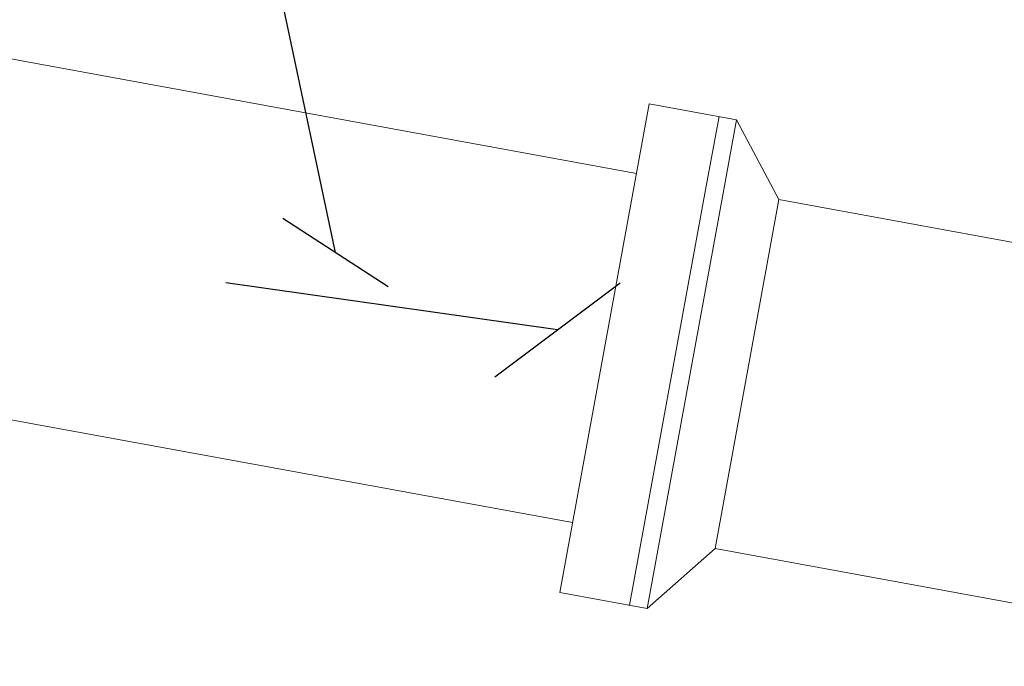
# Model space of a CAD drawing. Header units: metres. Extents: x 1291 to 1934, y 203 to 622.
# Tile 6 of 39: x 1383 to 1405, y 568 to 583. Entities that reach past the tile are written whole.
import ezdxf

# ---------------------------------------------------------------- set-up
doc = ezdxf.new("R2010")
doc.units = ezdxf.units.M
doc.layers.add('COTA', color=1, linetype='Continuous')
doc.layers.add('Hachura', color=10, linetype='Continuous', lineweight=5)
doc.styles.get("Standard").update_dxf_attribs({"font": 'txt.shx'})
doc.dimstyles.new('Copy of ARIAL', dxfattribs={"dimtxt": 1.7, "dimasz": 2, "dimexe": 0.18, "dimexo": 0.625, "dimgap": 0.8, "dimtad": 1, "dimlfac": 0.25, "dimzin": 1, "dimdsep": 46, "dimtxsty": 'Standard', "dimblk1": 'OBLIQUE', "dimblk2": 'OBLIQUE', "dimsah": 1, "dimcen": 2, "dimse1": 1, "dimse2": 1, "dimsd1": 1, "dimsd2": 1, "dimadec": 0, "dimazin": 0, "dimtfac": 1, "dimtmove": 0, "dimatfit": 3, "dimldrblk": 'OBLIQUE', "dimfxl": 1, "dimtolj": 1, "dimtzin": 1, "dimarcsym": 0})

# ---------------------------------------------------------------- blocks, each defined once
blk = doc.blocks.new('_OBLIQUE')
at = {"color": 0, "linetype": 'ByBlock'}
blk.add_line((-0.5, -0.5), (0.5, 0.5), dxfattribs=at)

msp = doc.modelspace()

# ---------------------------------------------------------------- linework, layer by layer
at = {"layer": 'Hachura', "color": 0}
for p, q in [((1382.33493, 581.93717), (1396.82818, 579.28464)), ((1395.09991, 569.84149), (1397.11623, 580.8585)), ((1397.11623, 580.8585), (1399.08355, 580.49844)), ((1398.40204, 578.99659), (1398.69009, 580.57045)), ((1398.79551, 578.92458), (1399.08355, 580.49844)), ((1399.08355, 580.49844), (1400.04084, 578.69666)), ((1396.67377, 569.55344), (1398.40204, 578.99659)), ((1397.06724, 569.48143), (1398.79551, 578.92458)), ((1398.60061, 570.82737), (1400.04084, 578.69666)), ((1398.60061, 570.82737), (1400.04084, 578.69666)), ((1398.60061, 570.82737), (1400.04084, 578.69666)), ((1398.60061, 570.82737), (1400.04084, 578.69666)), ((1400.04084, 578.69666), (1414.53409, 576.04413)), ((1380.89471, 574.06788), (1395.38796, 571.41535)), ((1397.06724, 569.48143), (1398.60061, 570.82737)), ((1398.60061, 570.82737), (1413.09386, 568.17484)), ((1395.09991, 569.84149), (1397.06724, 569.48143))]:
    msp.add_line(p, q, dxfattribs=at)

# ---------------------------------------------------------------- leaders
at = {"layer": 'COTA', "color": 0, "annotation_type": 0, "has_hookline": 1, "hookline_direction": 0, "text_width": 15.91481, "horizontal_direction": (0.999848, 0.017452, 0)}
msp.add_leader([(1390.03993, 577.50791), (1383.29338, 609.40168), (1385.29307, 609.43658)], dimstyle='Copy of ARIAL', override={"dimexe": 0.5, "dimexo": 7, "dimgap": 0.8, "dimtad": 0, "dimlfac": 0.02, "dimse1": 0, "dimse2": 0, "dimsd1": 0, "dimsd2": 0}, dxfattribs=at)
at = {"layer": 'Hachura', "color": 0}
msp.add_leader([(1395.04833, 575.75972), (1387.56702, 576.82382)], dimstyle='Copy of ARIAL', override={"dimasz": 2.5, "dimgap": 0.8, "dimtad": 0}, dxfattribs=at)

doc.saveas('drawing.dxf')
